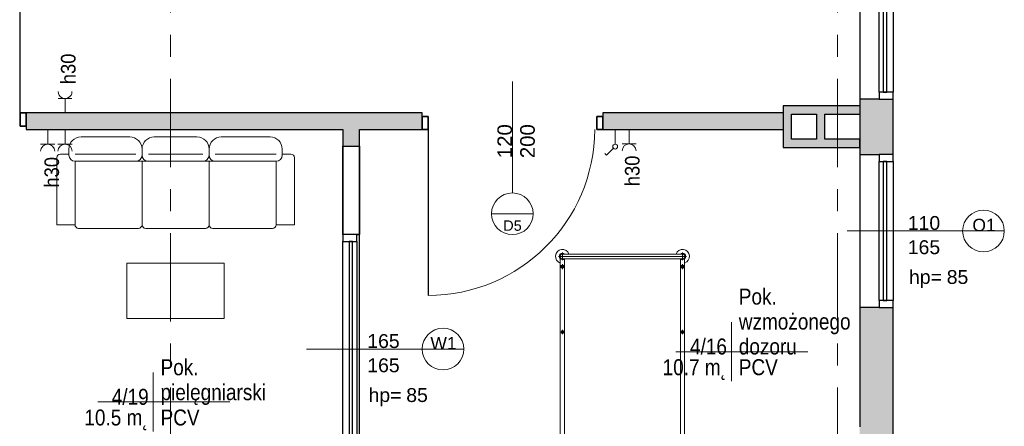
# Model space of a CAD drawing. Header units: centimetres. Extents: x 101 to 4622, y -1383 to 1498.
# Tile 57 of 68: x 3848 to 4557, y 97 to 390. Entities that reach past the tile are written whole.
import ezdxf

# ---------------------------------------------------------------- set-up
doc = ezdxf.new("R2010")
doc.units = ezdxf.units.CM
doc.linetypes.add('Oś', pattern=[111.125, 63.5, -15.875, 15.875, -15.875])
for name, color, linetype, lineweight in [('A-AREA-IDEN', 2, 'Continuous', 18), ('A-DETL-GENF', 92, 'Continuous', 18), ('A-DETL-MEDM', 33, 'Continuous', 35), ('A-DOOR', 31, 'Continuous', 25), ('A-DOOR-IDEN', 31, 'Continuous', 18), ('A-GLAZ', 151, 'Continuous', 25), ('A-GLAZ-IDEN', 152, 'Continuous', 18), ('A-WALL', 113, 'Continuous', 25), ('A-WALL-PATT', 111, 'Continuous', 25), ('E-ELE-QPM-IDEN', 2, 'Continuous', 18), ('E-ELEC-EQPM', 71, 'Continuous', 18), ('I-FURN', 30, 'Continuous', 18), ('S-GRID', 1, 'Continuous', 18)]:
    doc.layers.add(name, color=color, linetype=linetype, lineweight=lineweight)
doc.styles.add('Arial_1', font='arial.ttf', dxfattribs={"height": 7.5})
doc.styles.add('Arial_10', font='arial.ttf', dxfattribs={"height": 0.2})
doc.styles.add('Arial_11', font='arial.ttf', dxfattribs={"height": 9})
doc.styles.add('Arial_13', font='arial.ttf', dxfattribs={"width": 0.9, "height": 10.5})
doc.styles.add('Arial_4', font='arial.ttf', dxfattribs={"width": 0.85, "height": 11.5})
doc.styles.add('Arial_5', font='arial.ttf', dxfattribs={"height": 10})
doc.styles.add('Arial_7', font='arial.ttf', dxfattribs={"height": 10.5})

# ---------------------------------------------------------------- blocks, each defined once
blk = doc.blocks.new('Aluminum_Exterior_Window_-_Single - 165 x 165 cm wewnętrzne-1288068-4_piętro II PT - projektowany - PPOŻ B')
at = {"layer": 'A-GLAZ'}
for p, q in [((-132.16, 8.66), (-137.16, 8.66)), ((-137.16, 8.66), (-137.16, -1.34)), ((-132.16, -1.34), (-132.16, 8.66)), ((-132.16, 8.66), (22.84, 8.66)), ((27.84, 8.66), (22.84, 8.66)), ((22.84, 8.66), (22.84, -1.34)), ((27.84, -1.34), (27.84, 8.66)), ((22.84, 4.21), (-132.16, 4.21)), ((-132.16, 4.21), (-132.16, 1.67)), ((-132.16, 1.67), (22.84, 1.67)), ((22.84, 1.67), (22.84, 4.21)), ((-137.16, -1.34), (-132.16, -1.34)), ((22.84, -1.34), (-132.16, -1.34)), ((22.84, -1.34), (27.84, -1.34))]:
    blk.add_line(p, q, dxfattribs=at)
blk = doc.blocks.new('kanapa 3 siedziska - kanapa-819259-4_piętro II PT - projektowany - PPOŻ B')
at = {"layer": 'I-FURN'}
for p, q in [((-68.01, 33.89), (-32.91, 33.89)), ((-15.36, 33.89), (15.36, 33.89)), ((32.91, 33.89), (68.01, 33.89)), ((-76.78, 21.53), (-82.92, 21.53)), ((-76.78, 20.72), (-76.78, 25.11)), ((-72.39, 21.53), (-28.68, 21.53)), ((-24.13, 25.11), (-24.13, 20.72)), ((19.58, 21.53), (-19.58, 21.53)), ((24.13, 25.11), (24.13, 20.72)), ((28.52, 21.53), (34.66, 21.53)), ((72.39, 21.53), (28.68, 21.53)), ((76.78, 25.11), (76.78, 20.72)), ((76.78, 21.53), (82.92, 21.53)), ((-85.56, -29.29), (-85.56, 18.9)), ((-72.39, 16.34), (-72.39, -29.29)), ((-24.13, 16.34), (-72.39, 16.34)), ((-24.13, 16.34), (-24.13, -29.29)), ((24.13, 16.34), (-24.13, 16.34)), ((72.39, 16.34), (24.13, 16.34)), ((24.13, -29.29), (24.13, 16.34)), ((72.39, -29.29), (72.39, 16.34)), ((85.56, 18.9), (85.56, -29.29)), ((-72.39, -29.29), (-85.56, -29.29)), ((-26.76, -31.93), (-69.76, -31.93)), ((-21.5, -31.93), (21.5, -31.93)), ((26.76, -31.93), (69.76, -31.93)), ((85.56, -29.29), (72.39, -29.29))]:
    blk.add_line(p, q, dxfattribs=at)
for centre, radius, start, end in [((-68.01, 25.11), 8.77, 90, 180), ((-32.91, 25.11), 8.77, 0, 90), ((-15.36, 25.11), 8.77, 90, 180), ((15.36, 25.11), 8.77, 360, 90), ((32.91, 25.11), 8.77, 90, 180), ((68.01, 25.11), 8.77, 0, 90), ((-82.92, 18.9), 2.63, 90, 180), ((82.92, 18.9), 2.63, 0, 90), ((-72.39, 20.72), 4.39, 180, 270), ((-28.52, 20.72), 4.39, 270, 0), ((-19.74, 20.72), 4.39, 180, 270), ((19.74, 20.72), 4.39, 270, 360), ((28.52, 20.72), 4.39, 180, 270), ((72.39, 20.72), 4.39, 270, 0), ((-69.76, -29.29), 2.63, 180, 270), ((-26.76, -29.29), 2.63, 270, 0), ((-21.5, -29.29), 2.63, 180, 270), ((21.5, -29.29), 2.63, 270, 0), ((26.76, -29.29), 2.63, 180, 270), ((69.76, -29.29), 2.63, 270, 0)]:
    blk.add_arc(centre, radius, start, end, dxfattribs=at)
blk = doc.blocks.new('Blat - Blat-1245948-4_piętro II PT - projektowany - PPOŻ B')
at = {"layer": 'I-FURN'}
for p, q in [((0, 40), (0, 0)), ((70, 40), (0, 40)), ((70, 0), (70, 40)), ((0, 0), (70, 0))]:
    blk.add_line(p, q, dxfattribs=at)
blk = doc.blocks.new('DRZWI 1S - Drzwi 120-1363990-4_piętro II PT - projektowany - PPOŻ B')
at = {"layer": 'A-DETL-GENF'}
for p, q in [((-65, 6), (-65, -3.5)), ((-60.7, 6), (-65, 6)), ((-60.7, -3.5), (-60.7, 6)), ((65, 6), (60.7, 6)), ((60.7, 6), (60.7, -3.5)), ((65, -3.5), (65, 6)), ((-65, -3.5), (-60.7, -3.5)), ((60.7, -3.5), (65, -3.5))]:
    blk.add_line(p, q, dxfattribs=at)
at = {"layer": 'A-DETL-MEDM'}
for p, q in [((-60.7, 6), (-65, 6)), ((-65, 6), (-65, -3.5)), ((-60.7, -3.5), (-60.7, 6)), ((60.7, -3.5), (60.7, 6)), ((60.7, 6), (65, 6)), ((65, 6), (65, -3.5)), ((-65, -3.5), (-60.7, -3.5)), ((65, -3.5), (60.7, -3.5))]:
    blk.add_line(p, q, dxfattribs=at)
at = {"layer": 'A-DOOR'}
blk.add_line((60.7, 6), (60.7, 125.39), dxfattribs=at)
at = {"layer": 'A-DOOR', "lineweight": 18}
blk.add_line((0, 28.5), (0, -28.5), dxfattribs=at)
blk.add_arc((60.7, 5.39), 120, 90, 179.70699, dxfattribs=at)
blk = doc.blocks.new('łóżko 195x90 typ FAMED _102039_ - łóżko 195x90 typ FAMED _102039_-832813-4_piętro II PT - projektowany - PPOŻ B')
at = {"layer": 'I-FURN'}
for p, q in [((-43.25, 102.02), (-43.25, 107.47)), ((-43.25, 106.45), (43.25, 106.45)), ((43.25, 102.02), (43.25, 107.47)), ((-45.98, 104.75), (45.97, 104.75)), ((-44.75, 103.1), (-44.75, -102.61)), ((-43.25, 103.05), (43.25, 103.05)), ((-41.75, -102.55), (-41.75, 103.1)), ((41.75, -102.61), (41.75, 103.05)), ((44.75, 103.1), (44.75, -102.61)), ((-45, 96.6), (-41.5, 96.6)), ((-43.25, 94.85), (-43.25, 98.35)), ((45, 96.6), (41.5, 96.6)), ((43.25, 94.85), (43.25, 98.35)), ((-43.25, 49.69), (-43.25, 46.69)), ((43.25, 49.69), (43.25, 46.69)), ((-44.75, 48.19), (-41.75, 48.19)), ((44.75, 48.19), (41.75, 48.19)), ((-43.25, -48.31), (-43.25, -51.31)), ((43.25, -48.31), (43.25, -51.31)), ((-44.75, -49.81), (-41.75, -49.81)), ((44.75, -49.81), (41.75, -49.81)), ((-45, -96.93), (-41.5, -96.93)), ((-43.25, -95.18), (-43.25, -98.68)), ((45, -96.93), (41.5, -96.93)), ((43.25, -95.18), (43.25, -98.68)), ((45.97, -104.25), (-45.98, -104.25)), ((-43.25, -101.53), (-43.25, -106.98)), ((-43.25, -102.55), (43.25, -102.55)), ((-43.25, -105.95), (43.25, -105.95)), ((43.25, -101.53), (43.25, -106.98))]:
    blk.add_line(p, q, dxfattribs=at)
for centre, radius in [((-43.25, 96.6), 1.25), ((-43.25, 96.6), 0.8), ((43.25, 96.6), 1.25), ((43.25, 96.6), 0.8), ((-43.25, 48.19), 1), ((43.25, 48.19), 1), ((-43.25, -49.81), 1), ((43.25, -49.81), 1), ((-43.25, -96.93), 1.25), ((-43.25, -96.93), 0.8), ((43.25, -96.93), 1.25), ((43.25, -96.93), 0.8)]:
    blk.add_circle(centre, radius, dxfattribs=at)
for centre, radius, start, end in [((-43.25, 104.75), 5, 19.87687, 252.5424), ((-43.25, 104.75), 2.23, 49.8221, 312.38874), ((-43.25, 104.75), 1.93, 62.02067, 297.97933), ((-43.25, 104.75), 1.7, 90, 270), ((43.25, 104.75), 5, 287.4576, 160.12313), ((43.25, 104.75), 2.23, 229.8221, 130.1779), ((43.25, 104.75), 1.93, 242.02067, 117.97933), ((43.25, 104.75), 1.7, 270, 90), ((-43.25, -104.25), 5, 107.4576, 340.12313), ((-43.25, -104.25), 2.23, 49.8221, 310.1779), ((-43.25, -104.25), 1.93, 62.02067, 297.97933), ((-43.25, -104.25), 1.7, 90, 270), ((43.25, -104.25), 5, 199.87687, 72.5424), ((43.25, -104.25), 2.23, 229.8221, 130.1779), ((43.25, -104.25), 1.93, 242.02067, 117.97933), ((43.25, -104.25), 1.7, 270, 90)]:
    blk.add_arc(centre, radius, start, end, dxfattribs=at)
blk = doc.blocks.new('DRZWI 1S - Drzwi 90-1363984-4_piętro II PT - projektowany - PPOŻ B')
at = {"layer": 'A-DETL-GENF'}
for p, q in [((-50, 6), (-50, -3.5)), ((-45.7, 6), (-50, 6)), ((-45.7, -3.5), (-45.7, 6)), ((50, 6), (45.7, 6)), ((45.7, 6), (45.7, -3.5)), ((50, -3.5), (50, 6)), ((-50, -3.5), (-45.7, -3.5)), ((45.7, -3.5), (50, -3.5))]:
    blk.add_line(p, q, dxfattribs=at)
at = {"layer": 'A-DETL-MEDM'}
for p, q in [((-45.7, 6), (-50, 6)), ((-50, 6), (-50, -3.5)), ((-45.7, -3.5), (-45.7, 6)), ((45.7, -3.5), (45.7, 6)), ((45.7, 6), (50, 6)), ((50, 6), (50, -3.5)), ((-50, -3.5), (-45.7, -3.5)), ((50, -3.5), (45.7, -3.5))]:
    blk.add_line(p, q, dxfattribs=at)
at = {"layer": 'A-DOOR'}
blk.add_line((45.7, 6), (45.7, 95.39), dxfattribs=at)
at = {"layer": 'A-DOOR', "lineweight": 18}
blk.add_line((0, 28.5), (0, -28.5), dxfattribs=at)
blk.add_arc((45.7, 5.39), 90, 90, 179.60932, dxfattribs=at)
blk = doc.blocks.new('Aluminum_Exterior_Window_-_Single - 110 x 165 cm-1394801-4_piętro II PT - projektowany - PPOŻ B')
at = {"layer": 'A-GLAZ'}
for p, q in [((-132.16, 14.66), (-137.16, 14.66)), ((-137.16, 14.66), (-137.16, 4.66)), ((-132.16, 4.66), (-132.16, 14.66)), ((-132.16, 14.66), (-32.16, 14.66)), ((-27.16, 14.66), (-32.16, 14.66)), ((-32.16, 14.66), (-32.16, 4.66)), ((-27.16, 4.66), (-27.16, 14.66)), ((-32.16, 10.21), (-132.16, 10.21)), ((-132.16, 10.21), (-132.16, 7.67)), ((-132.16, 7.67), (-32.16, 7.67)), ((-32.16, 7.67), (-32.16, 10.21)), ((-137.16, 4.66), (-132.16, 4.66)), ((-32.16, 4.66), (-132.16, 4.66)), ((-32.16, 4.66), (-27.16, 4.66))]:
    blk.add_line(p, q, dxfattribs=at)
blk = doc.blocks.new('Aluminum_Exterior_Window_-_Double - 200 x 165 cm-1494227-4_piętro II PT - projektowany - PPOŻ B')
at = {"layer": 'A-GLAZ'}
for p, q in [((-132.16, 14.66), (-137.16, 14.66)), ((-137.16, 14.66), (-137.16, 4.66)), ((-132.16, 4.66), (-132.16, 14.66)), ((-132.16, 14.66), (-39.66, 14.66)), ((-34.66, 14.66), (-39.66, 14.66)), ((-39.66, 14.66), (-39.66, 4.66)), ((-34.66, 4.66), (-34.66, 14.66)), ((-34.66, 14.66), (57.84, 14.66)), ((62.84, 14.66), (57.84, 14.66)), ((57.84, 14.66), (57.84, 4.66)), ((62.84, 4.66), (62.84, 14.66)), ((-39.66, 10.21), (-132.16, 10.21)), ((-132.16, 10.21), (-132.16, 7.67)), ((-132.16, 7.67), (-39.66, 7.67)), ((-39.66, 7.67), (-39.66, 10.21)), ((57.84, 10.21), (-34.66, 10.21)), ((-34.66, 10.21), (-34.66, 7.67)), ((-34.66, 7.67), (57.84, 7.67)), ((57.84, 7.67), (57.84, 10.21)), ((-137.16, 4.66), (-132.16, 4.66)), ((-39.66, 4.66), (-132.16, 4.66)), ((-39.66, 4.66), (-34.66, 4.66)), ((57.84, 4.66), (-34.66, 4.66)), ((57.84, 4.66), (62.84, 4.66))]:
    blk.add_line(p, q, dxfattribs=at)
blk = doc.blocks.new('Przełącznik jednobiegunowy - Type 1-1452004-4_piętro II PT - projektowany - PPOŻ B')
at = {"layer": 'E-ELEC-EQPM'}
for p, q in [((13.74, 19.48), (18.68, 24.43)), ((18.68, 24.43), (19.99, 23.12)), ((12.5, 16.5), (12.5, 6))]:
    blk.add_line(p, q, dxfattribs=at)
blk.add_circle((12.5, 18.25), 1.75, dxfattribs=at)
blk = doc.blocks.new('gniazdo elektryczne wielokrotne - 30-1472285-4_piętro II PT - projektowany - PPOŻ B')
at = {"layer": 'E-ELEC-EQPM'}
for p, q in [((17.58, 16.5), (7.42, 16.5)), ((12.5, 16.5), (12.5, 6)), ((30.08, 16.5), (19.92, 16.5)), ((25, 16.5), (25, 6))]:
    blk.add_line(p, q, dxfattribs=at)
for centre in [(12.5, 21.58), (25, 21.58)]:
    blk.add_arc(centre, 5.08, 180, 0, dxfattribs=at)
blk = doc.blocks.new('gniazdo elektryczne pojedyncze - 30-1470339-4_piętro II PT - projektowany - PPOŻ B')
at = {"layer": 'E-ELEC-EQPM'}
for p, q in [((17.5, 16.33), (7.5, 16.33)), ((12.5, 16.33), (12.5, 6))]:
    blk.add_line(p, q, dxfattribs=at)
blk.add_arc((12.5, 21.33), 5, 180, 0, dxfattribs=at)
blk = doc.blocks.new('gniazdo elektryczne pojedyncze - 30-1483935-4_piętro II PT - projektowany - PPOŻ B')
at = {"layer": 'E-ELEC-EQPM'}
for p, q in [((12.5, -16.33), (12.5, -6)), ((17.5, -16.33), (7.5, -16.33))]:
    blk.add_line(p, q, dxfattribs=at)
blk.add_arc((12.5, -21.33), 5, 360, 180, dxfattribs=at)
blk = doc.blocks.new('METKA_POMIESZCZENIA1 - Rozbudowana - bez ramki-1409110-4_piętro II PT - projektowany - PPOŻ B')
at = {"layer": 'A-AREA-IDEN'}
for p, q in [((0, 0.425), (0, 0)), ((-0.8, 0), (1.1, 0)), ((0, 0), (0, -0.425))]:
    blk.add_line(p, q, dxfattribs=at)
blk = doc.blocks.new('etykieta drzwi wymiar i kategoria - etykieta drzwi 1S dół-1350606-4_piętro II PT - projektowany - PPOŻ B')
at = {"layer": 'A-DOOR-IDEN'}
for p, q in [((0, 0), (0, -1.198)), ((-0.3, -1.498), (0.3, -1.498))]:
    blk.add_line(p, q, dxfattribs=at)
blk.add_circle((0, -1.498), 0.3, dxfattribs=at)
blk = doc.blocks.new('Okno_PG_typ 100 - --862235-4_piętro II PT - projektowany - PPOŻ B')
at = {"layer": 'A-GLAZ-IDEN'}
blk.add_line((0, -1.895), (0, 0.368), dxfattribs=at)
blk.add_circle((0, 0.068), 0.3, dxfattribs=at)
at = {"layer": 'A-GLAZ-IDEN', "insert": (0.562, -1.004), "char_height": 0.2, "width": 0.4949, "attachment_point": 1, "rotation": 90, "line_spacing_factor": 0.936439, "style": 'Arial_10'}
blk.add_mtext('\\pxt6.35,12.7,19.05,25.4,31.75,38.1,44.45,50.8,57.15,63.5,69.85,76.2,82.55,88.9,95.25,101.6,107.95,114.3,120.65,127,133.35,139.7,146.05,152.4,158.75,165.1,171.45,177.8,184.15,190.5,196.85,203.2;{hp=}', dxfattribs=at)

msp = doc.modelspace()

# ---------------------------------------------------------------- hatches: boundary and pattern name
at = {"layer": 'A-WALL-PATT'}
h = msp.add_hatch(color=9, dxfattribs=at)
h.paths.add_polyline_path([(4453.04, -1192.38), (4477.04, -1192.38), (4477.04, -507.38), (4453.04, -507.38), (4453.04, -613.49)], flags=0)
h.paths.add_polyline_path([(4477.04, -307.38), (4477.04, -267.38), (4453.04, -267.38), (4453.04, -307.38), (4467.04, -307.38)], flags=0)
h.paths.add_polyline_path([(4467.04, -157.38), (4477.04, -157.38), (4477.04, 182.62), (4453.04, 182.62), (4453.04, -157.38)], flags=0)
h.paths.add_polyline_path([(4467.04, 292.62), (4477.04, 292.62), (4477.04, 332.62), (4453.04, 332.62), (4453.04, 292.62)], flags=0)
h.paths.add_polyline_path([(4467.04, 532.62), (4477.04, 532.62), (4477.04, 1217.62), (4453.04, 1217.62), (4453.04, 532.62)], flags=0)
for points in [[(4404.04, 297.62), (4404.04, 327.62), (4398.04, 327.62), (4398.04, 297.62)], [(4453.04, 321.62), (4453.04, 327.62), (4404.04, 327.62), (4404.04, 321.62), (4428.04, 321.62)], [(4428.04, 303.62), (4428.04, 321.62), (4422.04, 321.62), (4422.04, 303.62)], [(4404.04, 297.62), (4453.04, 297.62), (4453.04, 303.62), (4404.04, 303.62)]]:
    msp.add_hatch(color=9, dxfattribs=at).paths.add_polyline_path(points, flags=0)
h = msp.add_hatch(color=9, dxfattribs=at)
h.paths.add_polyline_path([(3751.34, 310.62), (3753.04, 310.62), (3753.04, 322.62), (3751.34, 322.62), (3751.34, 313.12)], flags=0)
h.paths.add_polyline_path([(3853.04, 310.62), (4138.04, 310.62), (4138.04, 322.62), (3853.04, 322.62), (3853.04, 313.12)], flags=0)
h.paths.add_polyline_path([(4268.04, 310.62), (4398.04, 310.62), (4398.04, 322.62), (4268.04, 322.62), (4268.04, 320.12)], flags=0)
h = msp.add_hatch(color=9, dxfattribs=at)
h.paths.add_polyline_path([(4081.04, -285.38), (4093.04, -285.38), (4093.04, -240.38), (4081.04, -240.38)], flags=0)
h.paths.add_polyline_path([(4093.04, -140.38), (4093.04, 70.12), (4081.04, 70.12), (4081.04, -140.38)], flags=0)
h.paths.add_polyline_path([(4093.04, 298.62), (4093.04, 310.62), (4081.04, 310.62), (4081.04, 298.62)], flags=0)

# ---------------------------------------------------------------- linework, layer by layer
at = {"layer": 'A-WALL'}
for p, q in [((4453.04, 1217.62), (4453.04, 96.62)), ((4398.04, 327.62), (4398.04, 297.62)), ((4453.04, 327.62), (4398.04, 327.62)), ((4467.04, 332.62), (4453.04, 332.62)), ((4477.04, 292.62), (4477.04, 332.62)), ((4138.04, 322.62), (3853.04, 322.62)), ((4138.04, 320.12), (4138.04, 322.62)), ((4398.04, 322.62), (4268.04, 322.62)), ((4268.04, 322.62), (4268.04, 320.12)), ((4404.04, 303.62), (4404.04, 321.62)), ((4404.04, 321.62), (4422.04, 321.62)), ((4422.04, 321.62), (4422.04, 303.62)), ((4428.04, 321.62), (4453.04, 321.62)), ((4428.04, 303.62), (4428.04, 321.62)), ((3853.04, 313.12), (3853.04, 310.62)), ((3853.04, 310.62), (4081.04, 310.62)), ((4081.04, 310.62), (4081.04, 298.62)), ((4093.04, 298.62), (4093.04, 310.62)), ((4093.04, 310.62), (4138.04, 310.62)), ((4268.04, 310.62), (4398.04, 310.62)), ((4081.04, 298.62), (4093.04, 298.62)), ((4422.04, 303.62), (4404.04, 303.62)), ((4453.04, 303.62), (4428.04, 303.62)), ((4453.04, 297.62), (4453.04, 303.62)), ((4398.04, 297.62), (4453.04, 297.62)), ((4453.04, 292.62), (4467.04, 292.62)), ((4093.04, -140.38), (4093.04, 235.12)), ((4467.04, 182.62), (4453.04, 182.62)), ((4477.04, -157.38), (4477.04, 182.62))]:
    msp.add_line(p, q, dxfattribs=at)
at = {"layer": 'A-WALL', "color": 7, "lineweight": 35}
for p, q in [((4081.04, 298.62), (4081.04, 235.12)), ((4093.04, 235.12), (4093.04, 298.62)), ((4091.04, 235.12), (4093.04, 235.12))]:
    msp.add_line(p, q, dxfattribs=at)
at = {"layer": 'S-GRID', "linetype": 'Oś'}
for p, q in [((3957.04, -1383.2), (3957.04, 1438.12)), ((4437.04, -1383.2), (4437.04, 1438.12))]:
    msp.add_line(p, q, dxfattribs=at)

# ---------------------------------------------------------------- block references
at = {"layer": 'A-AREA-IDEN', "xscale": 49.99999999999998, "yscale": 49.99999999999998, "zscale": 49.99999999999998}
for p in [(4360.81, 150.75), (3944.58, 114.54)]:
    msp.add_blockref('METKA_POMIESZCZENIA1 - Rozbudowana - bez ramki-1409110-4_piętro II PT - projektowany - PPOŻ B', p, dxfattribs=at)
at = {"layer": 'A-DOOR'}
msp.add_blockref('DRZWI 1S - Drzwi 90-1363984-4_piętro II PT - projektowany - PPOŻ B', (3803.04, 316.62), dxfattribs=at)
at = {"layer": 'A-DOOR', "rotation": 180}
msp.add_blockref('DRZWI 1S - Drzwi 120-1363990-4_piętro II PT - projektowany - PPOŻ B', (4203.04, 316.62), dxfattribs=at)
at = {"layer": 'A-DOOR-IDEN', "xscale": 49.99999999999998, "yscale": 49.99999999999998, "zscale": 49.99999999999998}
msp.add_blockref('etykieta drzwi wymiar i kategoria - etykieta drzwi 1S dół-1350606-4_piętro II PT - projektowany - PPOŻ B', (4203.04, 324.9), dxfattribs=at)
at = {"layer": 'A-GLAZ'}
for name, p, rotation in [('Aluminum_Exterior_Window_-_Double - 200 x 165 cm-1494227-4_piętro II PT - projektowany - PPOŻ B', (4462.39, 395.46), 269.9999999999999), ('Aluminum_Exterior_Window_-_Single - 110 x 165 cm-1394801-4_piętro II PT - projektowany - PPOŻ B', (4462.39, 155.46), 269.9999999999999), ('Aluminum_Exterior_Window_-_Single - 165 x 165 cm wewnętrzne-1288068-4_piętro II PT - projektowany - PPOŻ B', (4089.7, 207.28), 89.9999999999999)]:
    msp.add_blockref(name, p, dxfattribs=dict(at, rotation=rotation))
at = {"layer": 'A-GLAZ-IDEN', "xscale": 49.99999999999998, "yscale": 49.99999999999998, "zscale": 49.99999999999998}
for p, rotation in [((4538.75, 237.62), 270), ((4149.71, 152.62), 270.0000000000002)]:
    msp.add_blockref('Okno_PG_typ 100 - --862235-4_piętro II PT - projektowany - PPOŻ B', p, dxfattribs=dict(at, rotation=rotation))
at = {"layer": 'E-ELEC-EQPM', "rotation": 180}
for name, p in [('gniazdo elektryczne pojedyncze - 30-1483935-4_piętro II PT - projektowany - PPOŻ B', (3893.54, 316.62)), ('gniazdo elektryczne wielokrotne - 30-1472285-4_piętro II PT - projektowany - PPOŻ B', (3893.54, 316.62)), ('Przełącznik jednobiegunowy - Type 1-1452004-4_piętro II PT - projektowany - PPOŻ B', (4289.54, 316.62)), ('gniazdo elektryczne pojedyncze - 30-1470339-4_piętro II PT - projektowany - PPOŻ B', (4299.54, 316.62))]:
    msp.add_blockref(name, p, dxfattribs=at)
at = {"layer": 'I-FURN'}
for name, p in [('kanapa 3 siedziska - kanapa-819259-4_piętro II PT - projektowany - PPOŻ B', (3960.6, 271.45)), ('Blat - Blat-1245948-4_piętro II PT - projektowany - PPOŻ B', (3925.6, 174.52))]:
    msp.add_blockref(name, p, dxfattribs=at)
at = {"layer": 'I-FURN', "rotation": 180}
msp.add_blockref('łóżko 195x90 typ FAMED _102039_ - łóżko 195x90 typ FAMED _102039_-832813-4_piętro II PT - projektowany - PPOŻ B', (4282.29, 115.07), dxfattribs=at)

# ---------------------------------------------------------------- texts
at = {"layer": 'A-AREA-IDEN', "char_height": 11.5, "line_spacing_factor": 0.936439, "style": 'Arial_4'}
for s, insert, width, attachment_point in [('\\pt42.49997,84.99995,127.50004,170.00002,212.49999,254.99996,297.50005,340.00003,382.5,424.99998,467.49995,510.00004,552.50002,594.99999,637.49997,679.99994,722.50003,765.00001,807.49998,849.99996,892.50005,935.00002,977.5,1019.99998,1062.49995,1105.00004,1147.50002,1189.99999,1232.49997,1275.00006,1317.50003,1360.00001;Pok.\\Pwzmożonego\\Pdozoru', (4366.03, 148.56), 79.8575, 7), ('\\pxqr,t3.69565,7.3913,11.08696,14.78261,18.47826,22.17391,25.86957,29.56522,33.26087,36.95652,40.65217,44.34783,48.04348,51.73913,55.43478,59.13043,62.82609,66.52174,70.21739,73.91304,77.6087,81.30435,85,88.69565,92.3913,96.08696,99.78261,103.47826,107.17391,110.86957,114.56522,118.26087;{4/16}', (4357.49, 148.56), 26.435, 9), ('\\pt42.49997,84.99995,127.50004,170.00002,212.49999,254.99996,297.50005,340.00003,382.5,424.99998,467.49995,510.00004,552.50002,594.99999,637.49997,679.99994,722.50003,765.00001,807.49998,849.99996,892.50005,935.00002,977.5,1019.99998,1062.49995,1105.00004,1147.50002,1189.99999,1232.49997,1275.00006,1317.50003,1360.00001;Pok.\\Ppielęgniarski', (3949.8, 112.34), 75.055, 7), ('\\pt42.49997,84.99995,127.50004,170.00002,212.49999,254.99996,297.50005,340.00003,382.5,424.99998,467.49995,510.00004,552.50002,594.99999,637.49997,679.99994,722.50003,765.00001,807.49998,849.99996,892.50005,935.00002,977.5,1019.99998,1062.49995,1105.00004,1147.50002,1189.99999,1232.49997,1275.00006,1317.50003,1360.00001;10.7 m˛', (4357.49, 145.33), 45.815, 3), ('\\pxt3.69565,7.3913,11.08696,14.78261,18.47826,22.17391,25.86957,29.56522,33.26087,36.95652,40.65217,44.34783,48.04348,51.73913,55.43478,59.13043,62.82609,66.52174,70.21739,73.91304,77.6087,81.30435,85,88.69565,92.3913,96.08696,99.78261,103.47826,107.17391,110.86957,114.56522,118.26087;{PCV}', (4366.03, 145.33), 28.135, 1), ('\\pxqr,t3.69565,7.3913,11.08696,14.78261,18.47826,22.17391,25.86957,29.56522,33.26087,36.95652,40.65217,44.34783,48.04348,51.73913,55.43478,59.13043,62.82609,66.52174,70.21739,73.91304,77.6087,81.30435,85,88.69565,92.3913,96.08696,99.78261,103.47826,107.17391,110.86957,114.56522,118.26087;{4/19}', (3941.25, 112.34), 26.435, 9), ('\\pt42.49997,84.99995,127.50004,170.00002,212.49999,254.99996,297.50005,340.00003,382.5,424.99998,467.49995,510.00004,552.50002,594.99999,637.49997,679.99994,722.50003,765.00001,807.49998,849.99996,892.50005,935.00002,977.5,1019.99998,1062.49995,1105.00004,1147.50002,1189.99999,1232.49997,1275.00006,1317.50003,1360.00001;10.5 m˛', (3941.25, 109.11), 45.815, 3), ('\\pxt3.69565,7.3913,11.08696,14.78261,18.47826,22.17391,25.86957,29.56522,33.26087,36.95652,40.65217,44.34783,48.04348,51.73913,55.43478,59.13043,62.82609,66.52174,70.21739,73.91304,77.6087,81.30435,85,88.69565,92.3913,96.08696,99.78261,103.47826,107.17391,110.86957,114.56522,118.26087;{PCV}', (3949.8, 109.11), 28.135, 1)]:
    msp.add_mtext(s, dxfattribs=dict(at, insert=insert, width=width, attachment_point=attachment_point))
at = {"layer": 'A-DOOR-IDEN', "insert": (4205.8, 302.27), "char_height": 10.5, "width": 25.15, "attachment_point": 5, "rotation": 90, "line_spacing_factor": 0.936439, "style": 'Arial_7'}
msp.add_mtext('\\pxqc,t6.04762,12.09524,18.14286,24.19048,30.2381,36.28571,42.33333,48.38095,54.42857,60.47619,66.52381,72.57143,78.61905,84.66667,90.71429,96.7619,102.80952,108.85714,114.90476,120.95238,127,133.04762,139.09524,145.14286,151.19048,157.2381,163.28571,169.33333,175.38095,181.42857,187.47619,193.52381;{120\\P200}', dxfattribs=at)
at = {"layer": 'A-DOOR-IDEN', "insert": (4203.11, 241.46), "char_height": 7.5, "width": 13.9, "attachment_point": 5, "line_spacing_factor": 0.936439, "style": 'Arial_1'}
msp.add_mtext('\\pxqc,t8.46667,16.93333,25.4,33.86667,42.33333,50.8,59.26667,67.73333,76.2,84.66667,93.13333,101.6,110.06667,118.53333,127,135.46667,143.93333,152.4,160.86667,169.33333,177.8,186.26667,194.73333,203.2,211.66667,220.13333,228.6,237.06667,245.53333,254,262.46667,270.93333;{D5}', dxfattribs=at)
at = {"layer": 'A-GLAZ-IDEN', "line_spacing_factor": 0.936439}
for s, insert, char_height, width, attachment_point, style in [('\\pxqc,t6.35,12.7,19.05,25.4,31.75,38.1,44.45,50.8,57.15,63.5,69.85,76.2,82.55,88.9,95.25,101.6,107.95,114.3,120.65,127,133.35,139.7,146.05,152.4,158.75,165.1,171.45,177.8,184.15,190.5,196.85,203.2;{110}', (4499.31, 243.32), 10, 24.15, 5, 'Arial_5'), ('\\pxqc,t7.05556,14.11111,21.16667,28.22222,35.27778,42.33333,49.38889,56.44444,63.5,70.55556,77.61111,84.66667,91.72222,98.77778,105.83333,112.88889,119.94444,127,134.05556,141.11111,148.16667,155.22222,162.27778,169.33333,176.38889,183.44444,190.5,197.55556,204.61111,211.66667,218.72222,225.77778;{O1}', (4542.54, 241.82), 9, 16.85, 5, 'Arial_11'), ('\\pxqc,t6.35,12.7,19.05,25.4,31.75,38.1,44.45,50.8,57.15,63.5,69.85,76.2,82.55,88.9,95.25,101.6,107.95,114.3,120.65,127,133.35,139.7,146.05,152.4,158.75,165.1,171.45,177.8,184.15,190.5,196.85,203.2;{165}', (4499.31, 225.88), 10, 24.15, 5, 'Arial_5'), ('\\pxt6.35,12.7,19.05,25.4,31.75,38.1,44.45,50.8,57.15,63.5,69.85,76.2,82.55,88.9,95.25,101.6,107.95,114.3,120.65,127,133.35,139.7,146.05,152.4,158.75,165.1,171.45,177.8,184.15,190.5,196.85,203.2;{85}', (4515.71, 209.51), 10, 16.2, 1, 'Arial_5'), ('\\pxqc,t6.35,12.7,19.05,25.4,31.75,38.1,44.45,50.8,57.15,63.5,69.85,76.2,82.55,88.9,95.25,101.6,107.95,114.3,120.65,127,133.35,139.7,146.05,152.4,158.75,165.1,171.45,177.8,184.15,190.5,196.85,203.2;{165}', (4110.26, 158.32), 10, 24.15, 5, 'Arial_5'), ('\\pxqc,t7.05556,14.11111,21.16667,28.22222,35.27778,42.33333,49.38889,56.44444,63.5,70.55556,77.61111,84.66667,91.72222,98.77778,105.83333,112.88889,119.94444,127,134.05556,141.11111,148.16667,155.22222,162.27778,169.33333,176.38889,183.44444,190.5,197.55556,204.61111,211.66667,218.72222,225.77778;{W1}', (4153.47, 156.82), 9, 19.85, 5, 'Arial_11'), ('\\pxqc,t6.35,12.7,19.05,25.4,31.75,38.1,44.45,50.8,57.15,63.5,69.85,76.2,82.55,88.9,95.25,101.6,107.95,114.3,120.65,127,133.35,139.7,146.05,152.4,158.75,165.1,171.45,177.8,184.15,190.5,196.85,203.2;{165}', (4110.26, 140.88), 10, 24.15, 5, 'Arial_5'), ('\\pxt6.35,12.7,19.05,25.4,31.75,38.1,44.45,50.8,57.15,63.5,69.85,76.2,82.55,88.9,95.25,101.6,107.95,114.3,120.65,127,133.35,139.7,146.05,152.4,158.75,165.1,171.45,177.8,184.15,190.5,196.85,203.2;{85}', (4126.66, 124.51), 10, 16.2, 1, 'Arial_5')]:
    msp.add_mtext(s, dxfattribs=dict(at, insert=insert, char_height=char_height, width=width, attachment_point=attachment_point, style=style))
at = {"layer": 'E-ELE-QPM-IDEN', "char_height": 10.5, "width": 22.635, "attachment_point": 5, "rotation": 90, "line_spacing_factor": 0.936439, "style": 'Arial_13'}
for insert in [(3883.41, 354.32), (3871.52, 279.87), (4289.41, 280.87)]:
    msp.add_mtext('\\pxqc,t5.35714,10.71429,16.07143,21.42857,26.78571,32.14286,37.5,42.85714,48.21429,53.57143,58.92857,64.28571,69.64286,75,80.35714,85.71429,91.07143,96.42857,101.78571,107.14286,112.5,117.85714,123.21429,128.57143,133.92857,139.28571,144.64286,150,155.35714,160.71429,166.07143,171.42857;{h30}', dxfattribs=dict(at, insert=insert))

doc.saveas('drawing.dxf')
